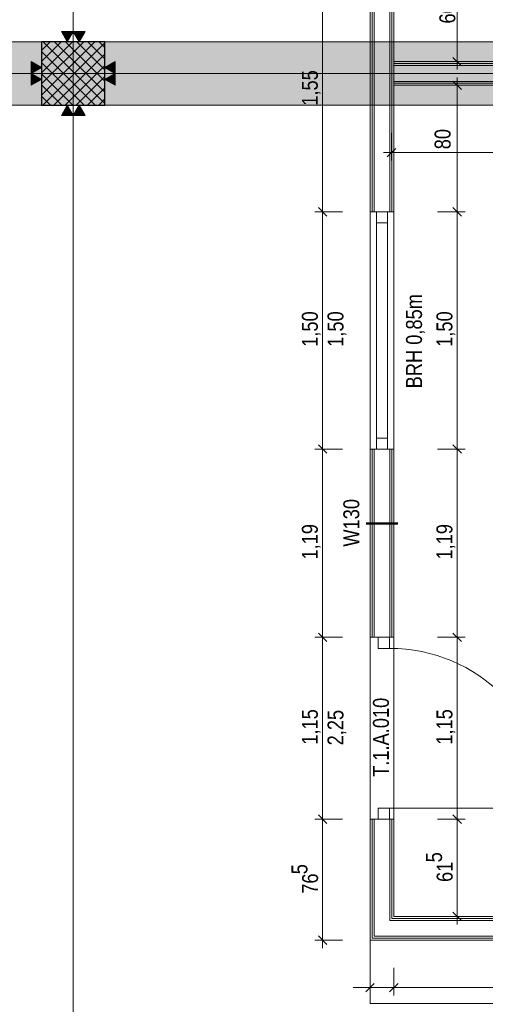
# Model space of a CAD drawing. Extents: x -620 to 3480, y 62 to 1107.
# Tile 106 of 244: x -171 to -112, y 423 to 548. Entities that reach past the tile are written whole.
import ezdxf
from ezdxf.lldxf.tags import DXFTag

# ---------------------------------------------------------------- set-up
doc = ezdxf.new("R2010")
doc.units = 0
doc.layers.get('0').update_dxf_attribs({"lineweight": 35})
for name, color, linetype, lineweight, true_color in [('00 -Bauelemente -Dämmung innen', 7, 'Continuous', 9, 0xff7fe6), ('00 -Bauelemente -Gipskarton', 7, 'Continuous', 9, 0xff7fe6), ('30 -33 Aussenwände- 3 Aussenstützen', 7, 'Continuous', 50, 0x0000dd), ('30 -34 Innenwände- 2 nichttragend', 7, 'Continuous', 18, 0xff7fe6), ('30 -34 Innenwände- 4 Türen_Fenster', 9, 'Continuous', 15, 0x808080), ('30 -35 Decken- 1 Konstruktion-Träger- Stahlbeton', 7, 'grob-A06G9GKW8I', 13, 0x33aa00), ('60- 61 allgemeine Ausstattung- 1 Möbel', 7, 'Continuous', 9, 0x00cccc), ('70 -72 Beschriftung- 1 Beschriftung allgemein', 7, 'Continuous', 9, 0xff6633), ('70 -72 Beschriftung- 2 Beschriftung Bauteile', 7, 'Continuous', 9, 0x9999ff), ('70 -76 Bemaßung- 2 Allgemein', 9, 'Continuous', 5, 0x808080)]:
    doc.layers.add(name, color=color, linetype=linetype, lineweight=lineweight, true_color=true_color)
for name, color, linetype, lineweight in [('70 -71 Achsen- 1 Gebäudeachsen', 7, 'STRICHPUNKT2-A06G9GKV8I', 18), ('70 -75 Raumstempel- 3 Wandstempel', 7, 'Continuous', 50), ('Keine', 7, 'Continuous', 9)]:
    doc.layers.add(name, color=color, linetype=linetype, lineweight=lineweight)
doc.layers.add('iwb_Schraffur_Unterzug', color=7, linetype='Continuous', lineweight=5, true_color=0xffffcc, plot=False)
doc.styles.get("Standard").update_dxf_attribs({"font": 'ARIALN.TTF'})
tags = doc.linetypes.add('grob-A06G9GKW8I', pattern=[14, 3, -8, 3]).pattern_tags.tags
tags[8:9] = [DXFTag(74, 4), DXFTag(75, 0), DXFTag(340, '0'), DXFTag(46, 0.0), DXFTag(50, 0.0), DXFTag(44, 0.0), DXFTag(45, 0.0)]
tags[6:7] = [DXFTag(74, 4), DXFTag(75, 0), DXFTag(340, '0'), DXFTag(46, 0.0), DXFTag(50, 0.0), DXFTag(44, 0.0), DXFTag(45, 0.0)]
tags[4:5] = [DXFTag(74, 4), DXFTag(75, 0), DXFTag(340, '0'), DXFTag(46, 0.0), DXFTag(50, 0.0), DXFTag(44, 0.0), DXFTag(45, 0.0)]
tags = doc.linetypes.add('STRICHPUNKT2-A06G9GKV8I', pattern=[12.7, 6.35, -3.175, 0, -3.175]).pattern_tags.tags
tags[10:11] = [DXFTag(74, 4), DXFTag(75, 0), DXFTag(340, '0'), DXFTag(46, 0.0), DXFTag(50, 0.0), DXFTag(44, 0.0), DXFTag(45, 0.0)]
tags[8:9] = [DXFTag(74, 4), DXFTag(75, 0), DXFTag(340, '0'), DXFTag(46, 0.0), DXFTag(50, 0.0), DXFTag(44, 0.0), DXFTag(45, 0.0)]
tags[6:7] = [DXFTag(74, 4), DXFTag(75, 0), DXFTag(340, '0'), DXFTag(46, 0.0), DXFTag(50, 0.0), DXFTag(44, 0.0), DXFTag(45, 0.0)]
tags[4:5] = [DXFTag(74, 4), DXFTag(75, 0), DXFTag(340, '0'), DXFTag(46, 0.0), DXFTag(50, 0.0), DXFTag(44, 0.0), DXFTag(45, 0.0)]

# ---------------------------------------------------------------- blocks, each defined once
blk = doc.blocks.new('Referenz-A06G9GKX8I')
at = {"layer": '00 -Bauelemente -Dämmung innen', "color": 0, "linetype": 'Continuous', "ltscale": 0.13}
for p, q in [((-126.51, 554.46), (-126.51, 523.46)), ((-124.51, 554.46), (-124.51, 523.46)), ((-3.51, 541.96), (-124.01, 541.96)), ((-3.51, 539.96), (-124.01, 539.96)), ((-126.51, 493.46), (-126.51, 469.66)), ((-124.51, 493.46), (-124.51, 469.66)), ((-126.51, 446.66), (-126.51, 431.86)), ((-124.51, 446.66), (-124.51, 433.86)), ((-124.51, 433.86), (0.63, 433.86)), ((-126.51, 431.86), (0.63, 431.86))]:
    blk.add_line(p, q, dxfattribs=at)
at = {"layer": '00 -Bauelemente -Gipskarton', "color": 0, "linetype": 'Continuous', "ltscale": 0.13}
for p, q in [((-127.01, 554.46), (-127.01, 523.46)), ((-126.76, 554.46), (-126.76, 523.46)), ((-126.51, 554.46), (-126.51, 523.46)), ((-124.51, 554.46), (-124.51, 523.46)), ((-124.26, 554.46), (-124.26, 523.46)), ((-124.01, 554.46), (-124.01, 523.46)), ((-3.51, 542.46), (-124.01, 542.46)), ((-3.51, 542.21), (-124.01, 542.21)), ((-3.51, 541.96), (-124.01, 541.96)), ((-3.51, 539.96), (-124.01, 539.96)), ((-3.51, 539.71), (-124.01, 539.71)), ((-3.51, 539.46), (-124.01, 539.46)), ((-127.01, 493.46), (-127.01, 469.66)), ((-126.76, 493.46), (-126.76, 469.66)), ((-126.51, 493.46), (-126.51, 469.66)), ((-124.51, 493.46), (-124.51, 469.66)), ((-124.26, 493.46), (-124.26, 469.66)), ((-124.01, 493.46), (-124.01, 469.66)), ((-127.01, 446.66), (-127.01, 431.36)), ((-126.76, 446.66), (-126.76, 431.61)), ((-126.51, 446.66), (-126.51, 431.86)), ((-124.51, 446.66), (-124.51, 433.86)), ((-124.26, 446.66), (-124.26, 434.11)), ((-124.01, 446.66), (-124.01, 434.36)), ((-124.51, 433.86), (0.63, 433.86)), ((-124.26, 434.11), (0.63, 434.11)), ((-124.01, 434.36), (0.63, 434.36)), ((-127.01, 431.36), (0.63, 431.36)), ((-126.76, 431.61), (0.63, 431.61)), ((-126.51, 431.86), (0.63, 431.86))]:
    blk.add_line(p, q, dxfattribs=at)
at = {"layer": '30 -33 Aussenwände- 3 Aussenstützen', "color": 0, "lineweight": 9}
for p, q in [((-168.51, 543.88), (-167.43, 544.96)), ((-168.51, 542.46), (-166.02, 544.96)), ((-168.51, 541.05), (-164.61, 544.96)), ((-168.51, 539.64), (-163.19, 544.96)), ((-168.51, 538.22), (-161.78, 544.96)), ((-168.36, 536.96), (-160.51, 544.81)), ((-168.31, 544.96), (-160.51, 537.16)), ((-166.89, 544.96), (-160.51, 538.58)), ((-165.48, 544.96), (-160.51, 539.99)), ((-164.06, 544.96), (-160.51, 541.41)), ((-162.65, 544.96), (-160.51, 542.82)), ((-161.23, 544.96), (-160.51, 544.24)), ((-168.51, 543.75), (-161.72, 536.96)), ((-166.95, 536.96), (-160.51, 543.39)), ((-168.51, 542.34), (-163.13, 536.96)), ((-165.53, 536.96), (-160.51, 541.98)), ((-164.51, 541.96), (-164.51, 539.96)), ((-168.51, 540.92), (-164.55, 536.96)), ((-165.51, 540.96), (-163.51, 540.96)), ((-164.12, 536.96), (-160.51, 540.56)), ((-168.51, 539.51), (-165.96, 536.96)), ((-162.71, 536.96), (-160.51, 539.15)), ((-168.51, 538.09), (-167.38, 536.96)), ((-161.29, 536.96), (-160.51, 537.74))]:
    blk.add_line(p, q, dxfattribs=at)
at = {"layer": '30 -33 Aussenwände- 3 Aussenstützen', "color": 0, "linetype": 'Continuous', "lineweight": -2, "ltscale": 0.25}
for p, q in [((-160.51, 544.96), (-168.51, 544.96)), ((-168.51, 544.96), (-168.51, 536.96)), ((-160.51, 536.96), (-160.51, 544.96)), ((-168.51, 536.96), (-160.51, 536.96))]:
    blk.add_line(p, q, dxfattribs=at)
at = {"layer": '30 -34 Innenwände- 2 nichttragend', "color": 0, "linetype": 'Continuous', "ltscale": 0.18}
for p, q in [((-127.01, 554.46), (-127.01, 523.46)), ((-124.01, 554.46), (-124.01, 542.46)), ((-3.51, 542.46), (-124.01, 542.46)), ((-124.01, 539.46), (-124.01, 523.46)), ((-3.51, 539.46), (-124.01, 539.46)), ((-127.01, 523.46), (-124.26, 523.46)), ((-127.01, 523.46), (-126.76, 523.46)), ((-126.76, 523.46), (-126.51, 523.46)), ((-126.51, 523.46), (-124.51, 523.46)), ((-124.51, 523.46), (-124.26, 523.46)), ((-124.26, 523.46), (-124.01, 523.46)), ((-124.26, 523.46), (-124.01, 523.46)), ((-127.01, 493.46), (-127.01, 469.66)), ((-127.01, 493.46), (-124.26, 493.46)), ((-127.01, 493.46), (-126.76, 493.46)), ((-126.76, 493.46), (-126.51, 493.46)), ((-126.51, 493.46), (-124.51, 493.46)), ((-124.51, 493.46), (-124.26, 493.46)), ((-124.26, 493.46), (-124.01, 493.46)), ((-124.26, 493.46), (-124.01, 493.46)), ((-124.01, 493.46), (-124.01, 469.66)), ((-127.01, 469.66), (-124.26, 469.66)), ((-127.01, 469.66), (-126.76, 469.66)), ((-126.76, 469.66), (-126.51, 469.66)), ((-126.51, 469.66), (-124.51, 469.66)), ((-124.51, 469.66), (-124.26, 469.66)), ((-124.26, 469.66), (-124.01, 469.66)), ((-124.26, 469.66), (-124.01, 469.66)), ((-127.01, 446.66), (-127.01, 431.36)), ((-127.01, 446.66), (-124.26, 446.66)), ((-127.01, 446.66), (-126.76, 446.66)), ((-126.76, 446.66), (-126.51, 446.66)), ((-126.51, 446.66), (-124.51, 446.66)), ((-124.51, 446.66), (-124.26, 446.66)), ((-124.26, 446.66), (-124.01, 446.66)), ((-124.26, 446.66), (-124.01, 446.66)), ((-124.01, 446.66), (-124.01, 434.36)), ((-124.01, 434.36), (0.63, 434.36)), ((-127.01, 431.36), (0.63, 431.36))]:
    blk.add_line(p, q, dxfattribs=at)
at = {"layer": '30 -34 Innenwände- 4 Türen_Fenster', "color": 0, "linetype": 'Continuous', "ltscale": 0.15}
for p, q in [((-126.21, 523.46), (-127.01, 523.46)), ((-127.01, 523.46), (-127.01, 493.46)), ((-126.21, 522.06), (-126.21, 523.46)), ((-126.21, 523.46), (-124.81, 523.46)), ((-126.21, 523.46), (-124.81, 523.46)), ((-124.81, 523.46), (-124.01, 523.46)), ((-124.81, 523.46), (-124.81, 522.06)), ((-124.01, 523.46), (-124.01, 493.46)), ((-126.21, 522.06), (-124.81, 522.06)), ((-126.21, 494.86), (-126.21, 522.06)), ((-124.81, 522.06), (-126.21, 522.06)), ((-124.81, 522.06), (-126.21, 522.06)), ((-126.21, 522.06), (-124.81, 522.06)), ((-124.81, 522.06), (-124.81, 494.86)), ((-124.81, 494.86), (-126.21, 494.86)), ((-124.81, 494.86), (-126.21, 494.86)), ((-126.21, 493.46), (-126.21, 494.86)), ((-126.21, 494.86), (-124.81, 494.86)), ((-126.21, 494.86), (-124.81, 494.86)), ((-124.81, 494.86), (-124.81, 493.46)), ((-127.01, 493.46), (-126.21, 493.46)), ((-124.81, 493.46), (-126.21, 493.46)), ((-126.21, 493.46), (-124.81, 493.46)), ((-124.01, 493.46), (-124.81, 493.46)), ((-126.01, 468.26), (-126.01, 469.66)), ((-126.01, 469.66), (-124.55, 469.66)), ((-124.55, 469.66), (-124.55, 468.26)), ((-124.55, 468.26), (-126.01, 468.26)), ((-126.01, 446.66), (-126.01, 448.06)), ((-126.01, 448.06), (-124.55, 448.06)), ((-124.55, 448.06), (-124.55, 446.66)), ((-124.55, 446.66), (-126.01, 446.66))]:
    blk.add_line(p, q, dxfattribs=at)
at = {"layer": '30 -34 Innenwände- 4 Türen_Fenster', "color": 0, "linetype": 'grob-A06G9GKW8I', "ltscale": 0.15}
for p, q in [((-127.01, 469.66), (-127.01, 446.66)), ((-124.01, 469.66), (-124.01, 446.66)), ((-124.55, 448.06), (-104.35, 448.06))]:
    blk.add_line(p, q, dxfattribs=at)
blk.add_ellipse((-124.55, 448.06), major_axis=(20.2, 0), ratio=1, start_param=0, end_param=1.570796, dxfattribs=at)
at = {"layer": '30 -35 Decken- 1 Konstruktion-Träger- Stahlbeton', "color": 0}
for p, q in [((-490.51, 544.96), (-3.51, 544.96)), ((-490.51, 536.96), (-3.51, 536.96))]:
    blk.add_line(p, q, dxfattribs=at)
at = {"layer": '60- 61 allgemeine Ausstattung- 1 Möbel', "color": 0, "linetype": 'Continuous', "ltscale": 0.13}
for p, q in [((-127.01, 423.36), (-127.01, 431.36)), ((-127.01, 431.36), (0.63, 431.36)), ((0.63, 423.36), (-127.01, 423.36))]:
    blk.add_line(p, q, dxfattribs=at)
at = {"layer": '70 -71 Achsen- 1 Gebäudeachsen', "color": 0, "linetype": 'STRICHPUNKT2-A06G9GKV8I', "ltscale": 0.18}
for p, q in [((-164.51, 1075.9), (-164.51, 76.46)), ((-562.01, 540.96), (85.43, 540.96))]:
    blk.add_line(p, q, dxfattribs=at)
at = {"layer": '70 -72 Beschriftung- 2 Beschriftung Bauteile', "color": 0}
for p, q in [((-165.26, 544.96), (-166.01, 546.26)), ((-166.01, 546.26), (-164.51, 546.26)), ((-164.51, 546.26), (-165.26, 544.96)), ((-163.76, 544.96), (-164.51, 546.26)), ((-164.51, 546.26), (-163.01, 546.26)), ((-163.01, 546.26), (-163.76, 544.96)), ((-169.81, 542.46), (-168.51, 541.71)), ((-169.81, 540.96), (-169.81, 542.46)), ((-168.51, 541.71), (-169.81, 540.96)), ((-160.51, 541.71), (-159.21, 542.46)), ((-159.21, 540.96), (-160.51, 541.71)), ((-159.21, 542.46), (-159.21, 540.96)), ((-169.81, 540.96), (-168.51, 540.21)), ((-169.81, 539.46), (-169.81, 540.96)), ((-160.51, 540.21), (-159.21, 540.96)), ((-159.21, 540.96), (-159.21, 539.46)), ((-168.51, 540.21), (-169.81, 539.46)), ((-159.21, 539.46), (-160.51, 540.21)), ((-166.01, 535.66), (-165.26, 536.96)), ((-165.26, 536.96), (-164.51, 535.66)), ((-164.51, 535.66), (-163.76, 536.96)), ((-163.76, 536.96), (-163.01, 535.66)), ((-164.51, 535.66), (-166.01, 535.66)), ((-163.01, 535.66), (-164.51, 535.66))]:
    blk.add_line(p, q, dxfattribs=at)
at = {"layer": '70 -72 Beschriftung- 2 Beschriftung Bauteile', "color": 0, "lineweight": 0}
for points in [[(-165.26, 544.96), (-166.01, 546.26), (-165.26, 546.26)], [(-165.26, 544.96), (-165.26, 546.26), (-164.51, 546.26)], [(-163.76, 544.96), (-164.51, 546.26), (-163.76, 546.26)], [(-163.76, 544.96), (-163.76, 546.26), (-163.01, 546.26)], [(-169.81, 540.96), (-169.81, 542.46), (-168.51, 541.71)], [(-159.21, 540.96), (-160.51, 541.71), (-159.21, 542.46)], [(-169.81, 539.46), (-169.81, 540.96), (-168.51, 540.21)], [(-159.21, 539.46), (-160.51, 540.21), (-159.21, 540.96)], [(-165.26, 535.66), (-166.01, 535.66), (-165.26, 536.96)], [(-165.26, 535.66), (-165.26, 536.96), (-164.51, 535.66)], [(-163.76, 535.66), (-164.51, 535.66), (-163.76, 536.96)], [(-163.76, 535.66), (-163.76, 536.96), (-163.01, 535.66)]]:
    blk.add_solid(points, dxfattribs=at)
at = {"layer": '70 -75 Raumstempel- 3 Wandstempel', "color": 0, "linetype": 'Continuous', "ltscale": 0.5}
blk.add_line((-127.51, 484.06), (-123.51, 484.06), dxfattribs=at)
at = {"layer": '70 -76 Bemaßung- 2 Allgemein', "color": 0, "linetype": 'Continuous', "ltscale": 0.13}
for p, q in [((-133.01, 524.52), (-133.01, 553.4)), ((-116.01, 543.52), (-116.01, 553.4)), ((-116.01, 541.46), (-116.01, 543.52)), ((-118.51, 542.46), (-115.01, 542.46)), ((-116.01, 540.46), (-116.01, 538.4)), ((-118.51, 539.46), (-115.01, 539.46)), ((-116.01, 524.52), (-116.01, 538.4)), ((-124.31, 533.46), (-124.31, 529.96)), ((-125.31, 530.96), (-123.25, 530.96)), ((-4.57, 530.96), (-123.25, 530.96)), ((-133.01, 522.46), (-133.01, 524.52)), ((-133.01, 524.46), (-133.01, 522.4)), ((-116.01, 522.46), (-116.01, 524.52)), ((-116.01, 524.46), (-116.01, 522.4)), ((-130.51, 523.46), (-134.01, 523.46)), ((-130.51, 523.46), (-134.01, 523.46)), ((-118.51, 523.46), (-115.01, 523.46)), ((-118.51, 523.46), (-115.01, 523.46)), ((-133.01, 494.52), (-133.01, 522.4)), ((-116.01, 494.52), (-116.01, 522.4)), ((-133.01, 492.46), (-133.01, 494.52)), ((-133.01, 494.46), (-133.01, 492.4)), ((-116.01, 492.46), (-116.01, 494.52)), ((-116.01, 494.46), (-116.01, 492.4)), ((-130.51, 493.46), (-134.01, 493.46)), ((-130.51, 493.46), (-134.01, 493.46)), ((-118.51, 493.46), (-115.01, 493.46)), ((-118.51, 493.46), (-115.01, 493.46)), ((-133.01, 470.72), (-133.01, 492.4)), ((-116.01, 470.72), (-116.01, 492.4)), ((-133.01, 468.66), (-133.01, 470.72)), ((-133.01, 470.66), (-133.01, 468.6)), ((-116.01, 468.66), (-116.01, 470.72)), ((-116.01, 470.66), (-116.01, 468.6)), ((-130.51, 469.66), (-134.01, 469.66)), ((-130.51, 469.66), (-134.01, 469.66)), ((-118.51, 469.66), (-115.01, 469.66)), ((-118.51, 469.66), (-115.01, 469.66)), ((-133.01, 447.72), (-133.01, 468.6)), ((-116.01, 447.72), (-116.01, 468.6)), ((-133.01, 445.66), (-133.01, 447.72)), ((-133.01, 447.66), (-133.01, 445.6)), ((-116.01, 445.66), (-116.01, 447.72)), ((-116.01, 447.66), (-116.01, 445.6)), ((-130.51, 446.66), (-134.01, 446.66)), ((-130.51, 446.66), (-134.01, 446.66)), ((-118.51, 446.66), (-115.01, 446.66)), ((-118.51, 446.66), (-115.01, 446.66)), ((-133.01, 432.42), (-133.01, 445.6)), ((-116.01, 435.42), (-116.01, 445.6)), ((-116.01, 433.36), (-116.01, 435.42)), ((-118.51, 434.36), (-115.01, 434.36)), ((-133.01, 430.36), (-133.01, 432.42)), ((-130.51, 431.36), (-134.01, 431.36)), ((-127.01, 427.86), (-127.01, 424.36)), ((-124.01, 427.86), (-124.01, 424.36)), ((-124.01, 427.86), (-124.01, 424.36)), ((-128.07, 425.36), (-129.13, 425.36)), ((-126.01, 425.36), (-128.07, 425.36)), ((-124.01, 425.36), (-127.01, 425.36)), ((-125.01, 425.36), (-122.95, 425.36)), ((-125.01, 425.36), (-122.95, 425.36)), ((-122.95, 425.36), (-121.89, 425.36)), ((-0.43, 425.36), (-122.95, 425.36))]:
    blk.add_line(p, q, dxfattribs=at)
at = {"layer": '70 -76 Bemaßung- 2 Allgemein', "color": 0, "linetype": 'Continuous', "lineweight": 20, "ltscale": 0.2}
for p, q in [((-115.48, 541.93), (-116.54, 542.99)), ((-116.54, 539.99), (-115.48, 538.93)), ((-124.84, 530.43), (-123.78, 531.49)), ((-132.48, 522.93), (-133.54, 523.99)), ((-133.54, 523.99), (-132.48, 522.93)), ((-116.54, 523.99), (-115.48, 522.93)), ((-115.48, 522.93), (-116.54, 523.99)), ((-133.54, 493.99), (-132.48, 492.93)), ((-132.48, 492.93), (-133.54, 493.99)), ((-115.48, 492.93), (-116.54, 493.99)), ((-116.54, 493.99), (-115.48, 492.93)), ((-132.48, 469.13), (-133.54, 470.19)), ((-133.54, 470.19), (-132.48, 469.13)), ((-116.54, 470.19), (-115.48, 469.13)), ((-115.48, 469.13), (-116.54, 470.19)), ((-133.54, 447.19), (-132.48, 446.13)), ((-132.48, 446.13), (-133.54, 447.19)), ((-115.48, 446.13), (-116.54, 447.19)), ((-116.54, 447.19), (-115.48, 446.13)), ((-115.48, 433.83), (-116.54, 434.89)), ((-132.48, 430.83), (-133.54, 431.89)), ((-126.48, 425.89), (-127.54, 424.83)), ((-124.54, 424.83), (-123.48, 425.89)), ((-124.54, 424.83), (-123.48, 425.89))]:
    blk.add_line(p, q, dxfattribs=at)
at = {"layer": '70 -72 Beschriftung- 1 Beschriftung allgemein', "color": 0, "linetype": 'Continuous', "ltscale": 0.13, "insert": (-122.47, 501.14), "char_height": 2.0138, "attachment_point": 1, "rotation": 90}
blk.add_mtext('{\\fArial Narrow;BRH 0,85m}', dxfattribs=at)
at = {"layer": '70 -75 Raumstempel- 3 Wandstempel', "color": 0, "linetype": 'Continuous', "ltscale": 0.5, "insert": (-130.39, 481.12), "char_height": 2.0138, "attachment_point": 1, "rotation": 90}
blk.add_mtext('{\\fArial Narrow;W130}', dxfattribs=at)
at = {"layer": '70 -76 Bemaßung- 2 Allgemein', "color": 0, "linetype": 'Continuous', "ltscale": 0.13, "char_height": 2.0138, "attachment_point": 1, "rotation": 90}
for s, insert in [('{\\fArial Narrow;60}', (-118.26, 547.27)), ('{\\fArial Narrow;1,55}', (-135.63, 536.88)), ('{\\fArial Narrow;80}', (-118.86, 531.37)), ('{\\fArial Narrow;1,50}', (-135.63, 506.39)), ('{\\fArial Narrow;1,50}', (-132.39, 506.39)), ('{\\fArial Narrow;1,50}', (-118.63, 506.39)), ('{\\fArial Narrow;1,19}', (-135.63, 479.49)), ('{\\fArial Narrow;1,19}', (-118.63, 479.49)), ('{\\fArial Narrow;1,15}', (-135.63, 456.08)), ('{\\fArial Narrow;2,25}', (-132.39, 455.99)), ('{\\fArial Narrow;1,15}', (-118.63, 456.08)), ('{\\fArial Narrow;5}', (-119.94, 441.2)), ('{\\fArial Narrow;5}', (-136.94, 439.69)), ('{\\fArial Narrow;61}', (-118.6, 438.72)), ('{\\fArial Narrow;76}', (-135.6, 437.23))]:
    blk.add_mtext(s, dxfattribs=dict(at, insert=insert))
at = {"layer": 'Keine', "color": 0, "linetype": 'Continuous', "ltscale": 0.13, "insert": (-126.65, 452.01), "char_height": 2.0138, "attachment_point": 1, "rotation": 90}
blk.add_mtext('{\\fArial Narrow;T.1.A.010}', dxfattribs=at)
blk = doc.blocks.new('Referenz-A06G9GKZ8I')
at = {"layer": 'iwb_Schraffur_Unterzug', "linetype": 'Continuous', "ltscale": 0.13}
for points in [[(-562.01, 544.96), (-3.51, 544.96), (-562.01, 540.41)], [(-562.01, 540.41), (-3.51, 544.96), (-3.51, 536.96)], [(-562.01, 540.41), (-3.51, 536.96), (-562.01, 536.96)]]:
    blk.add_solid(points, dxfattribs=at)

msp = doc.modelspace()

# ---------------------------------------------------------------- block references
at = {"color": 8, "lineweight": 25, "ltscale": 0.25, "true_color": 0x808080}
for name in ['Referenz-A06G9GKX8I', 'Referenz-A06G9GKZ8I']:
    msp.add_blockref(name, (0, 0), dxfattribs=at)

doc.saveas('drawing.dxf')
